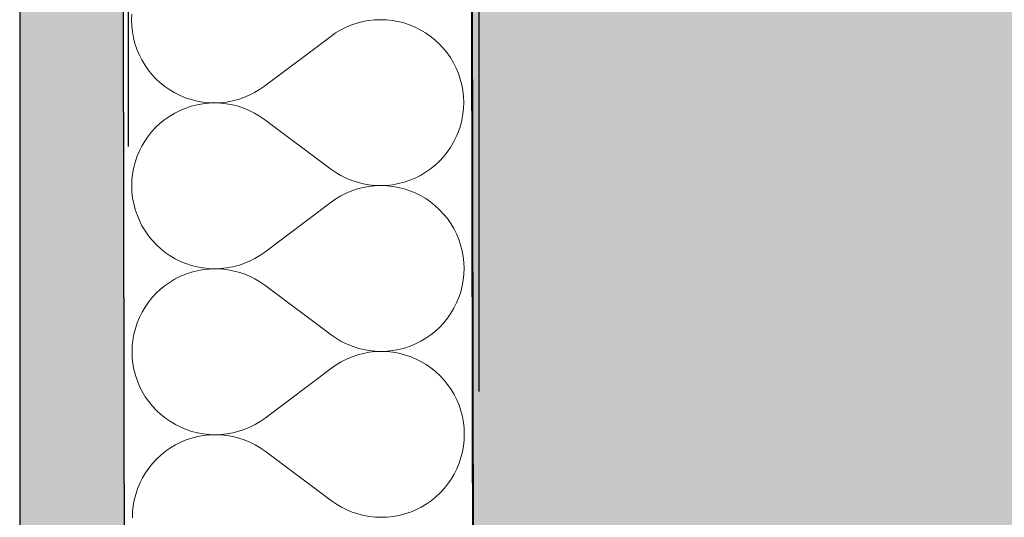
# Model space of a CAD drawing. Header units: millimetres. Extents: x -28761 to 4793, y -4271 to 20239.
# Tile 176 of 256: x -11181 to -10730, y 10609 to 10838. Entities that reach past the tile are written whole.
import ezdxf

# ---------------------------------------------------------------- set-up
doc = ezdxf.new("R2010")
doc.units = ezdxf.units.MM
doc.header["$MEASUREMENT"] = 0
doc.linetypes.add('Wipeout_Contour', pattern=[1000, 0, -1000])
for name, color, linetype in [('5._POHLED ZÁPADNÍ_1_Konstrukce - nenosné', 7, 'Continuous'), ('5._POHLED ZÁPADNÍ_1_Konstrukce - nosné', 7, 'Continuous'), ('5._POHLED ZÁPADNÍ_1_Nové_Konstrukce - nosné', 7, 'Continuous'), ('5._POHLED ZÁPADNÍ_1_Nové_Kóty - SP', 7, 'Continuous'), ('5._POHLED ZÁPADNÍ_1_Nové_Výplně – Řezové', 7, 'Continuous'), ('5._POHLED ZÁPADNÍ_1_Nové_VÝTAH VAR 1', 7, 'Continuous'), ('5._POHLED ZÁPADNÍ_1_Výplně – Řezové', 7, 'Continuous')]:
    doc.layers.add(name, color=color, linetype=linetype)

# ---------------------------------------------------------------- blocks, each defined once
blk = doc.blocks.new('*X35', base_point=(-30186.65, -6515.26))
at = {"layer": '5._POHLED ZÁPADNÍ_1_Nové_Výplně – Řezové', "color": 21, "linetype": 'Continuous', "lineweight": 20, "true_color": 0xffaaaa}
for p, q in [((-11130.03, 10840.15), (-11130.12, 10837.43)), ((-11130.12, 10837.43), (-11130.02, 10834.71)), ((-11130.02, 10834.71), (-11129.72, 10832.01)), ((-11031.68, 10834.15), (-11034.11, 10832.92)), ((-11029.17, 10835.2), (-11031.68, 10834.15)), ((-11026.59, 10836.06), (-11029.17, 10835.2)), ((-11023.96, 10836.74), (-11026.59, 10836.06)), ((-11021.28, 10837.23), (-11023.96, 10836.74)), ((-11018.58, 10837.53), (-11021.28, 10837.23)), ((-11015.86, 10837.63), (-11018.58, 10837.53)), ((-11013.14, 10837.54), (-11015.86, 10837.63)), ((-11010.44, 10837.26), (-11013.14, 10837.54)), ((-11007.76, 10836.78), (-11010.44, 10837.26)), ((-11005.12, 10836.11), (-11007.76, 10836.78)), ((-11002.54, 10835.26), (-11005.12, 10836.11)), ((-11000.02, 10834.22), (-11002.54, 10835.26)), ((-10997.59, 10833.01), (-11000.02, 10834.22)), ((-11129.72, 10832.01), (-11129.24, 10829.33)), ((-11069.12, 10807.06), (-11038.68, 10829.97)), ((-11036.45, 10831.53), (-11038.68, 10829.97)), ((-11034.11, 10832.92), (-11036.45, 10831.53)), ((-10995.24, 10831.63), (-10997.59, 10833.01)), ((-10993.01, 10830.08), (-10995.24, 10831.63)), ((-10990.88, 10828.38), (-10993.01, 10830.08)), ((-11129.24, 10829.33), (-11128.56, 10826.69)), ((-11128.56, 10826.69), (-11127.7, 10824.12)), ((-10988.89, 10826.53), (-10990.88, 10828.38)), ((-10987.03, 10824.54), (-10988.89, 10826.53)), ((-11127.7, 10824.12), (-11126.65, 10821.6)), ((-11126.65, 10821.6), (-11125.43, 10819.17)), ((-10985.32, 10822.43), (-10987.03, 10824.54)), ((-10983.76, 10820.2), (-10985.32, 10822.43)), ((-11125.43, 10819.17), (-11124.03, 10816.84)), ((-11124.03, 10816.84), (-11122.48, 10814.6)), ((-10982.37, 10817.86), (-10983.76, 10820.2)), ((-10981.15, 10815.43), (-10982.37, 10817.86)), ((-11122.48, 10814.6), (-11120.77, 10812.49)), ((-11120.77, 10812.49), (-11118.91, 10810.5)), ((-10980.1, 10812.92), (-10981.15, 10815.43)), ((-10979.24, 10810.34), (-10980.1, 10812.92)), ((-11118.91, 10810.5), (-11116.91, 10808.65)), ((-11116.91, 10808.65), (-11114.79, 10806.95)), ((-11114.79, 10806.95), (-11112.55, 10805.4)), ((-11071.35, 10805.5), (-11069.12, 10807.06)), ((-10978.56, 10807.7), (-10979.24, 10810.34)), ((-10978.07, 10805.03), (-10978.56, 10807.7)), ((-11112.55, 10805.4), (-11110.21, 10804.02)), ((-11110.21, 10804.02), (-11107.78, 10802.81)), ((-11107.78, 10802.81), (-11105.26, 10801.77)), ((-11078.62, 10801.84), (-11076.11, 10802.89)), ((-11076.11, 10802.89), (-11073.68, 10804.11)), ((-11073.68, 10804.11), (-11071.35, 10805.5)), ((-10977.78, 10802.32), (-10978.07, 10805.03)), ((-10977.67, 10799.6), (-10977.78, 10802.32)), ((-11105.26, 10801.77), (-11102.68, 10800.92)), ((-11102.67, 10797.84), (-11105.25, 10796.98)), ((-11102.68, 10800.92), (-11100.04, 10800.25)), ((-11100.04, 10798.52), (-11102.67, 10797.84)), ((-11100.04, 10800.25), (-11097.36, 10799.78)), ((-11097.36, 10799.01), (-11100.04, 10798.52)), ((-11097.36, 10799.78), (-11094.65, 10799.49)), ((-11094.65, 10799.3), (-11097.36, 10799.01)), ((-11094.65, 10799.49), (-11091.94, 10799.4)), ((-11091.94, 10799.4), (-11094.65, 10799.3)), ((-11091.94, 10799.4), (-11089.22, 10799.51)), ((-11089.22, 10799.31), (-11091.94, 10799.4)), ((-11089.22, 10799.51), (-11086.51, 10799.8)), ((-11086.51, 10799.02), (-11089.22, 10799.31)), ((-11086.51, 10799.8), (-11083.84, 10800.29)), ((-11083.83, 10798.54), (-11086.51, 10799.02)), ((-11083.84, 10800.29), (-11081.2, 10800.97)), ((-11081.2, 10797.87), (-11083.83, 10798.54)), ((-11081.2, 10800.97), (-11078.62, 10801.84)), ((-11078.61, 10797.01), (-11081.2, 10797.87)), ((-10977.77, 10796.89), (-10977.67, 10799.6)), ((-11112.53, 10793.33), (-11114.76, 10791.77)), ((-11110.19, 10794.72), (-11112.53, 10793.33)), ((-11107.76, 10795.94), (-11110.19, 10794.72)), ((-11105.25, 10796.98), (-11107.76, 10795.94)), ((-11076.1, 10795.97), (-11078.61, 10797.01)), ((-11073.67, 10794.76), (-11076.1, 10795.97)), ((-11071.33, 10793.37), (-11073.67, 10794.76)), ((-11069.09, 10791.82), (-11071.33, 10793.37)), ((-10978.53, 10791.5), (-10978.05, 10794.18)), ((-10978.05, 10794.18), (-10977.77, 10796.89)), ((-11116.88, 10790.06), (-11118.87, 10788.2)), ((-11114.76, 10791.77), (-11116.88, 10790.06)), ((-11069.09, 10791.82), (-11038.57, 10769.02)), ((-10980.05, 10786.28), (-10979.2, 10788.86)), ((-10979.2, 10788.86), (-10978.53, 10791.5)), ((-11120.72, 10786.21), (-11122.42, 10784.09)), ((-11118.87, 10788.2), (-11120.72, 10786.21)), ((-10981.09, 10783.77), (-10980.05, 10786.28)), ((-11123.97, 10781.85), (-11125.36, 10779.51)), ((-11122.42, 10784.09), (-11123.97, 10781.85)), ((-10983.69, 10778.99), (-10982.31, 10781.33)), ((-10982.31, 10781.33), (-10981.09, 10783.77)), ((-11126.57, 10777.08), (-11127.61, 10774.56)), ((-11125.36, 10779.51), (-11126.57, 10777.08)), ((-10986.94, 10774.63), (-10985.24, 10776.75)), ((-10985.24, 10776.75), (-10983.69, 10778.99)), ((-11128.46, 10771.98), (-11129.13, 10769.34)), ((-11127.61, 10774.56), (-11128.46, 10771.98)), ((-10992.9, 10769.07), (-10990.78, 10770.78)), ((-10990.78, 10770.78), (-10988.79, 10772.64)), ((-10988.79, 10772.64), (-10986.94, 10774.63)), ((-11129.61, 10766.66), (-11129.9, 10763.96)), ((-11129.13, 10769.34), (-11129.61, 10766.66)), ((-11038.57, 10769.02), (-11036.34, 10767.47)), ((-11036.34, 10767.47), (-11034, 10766.08)), ((-10999.9, 10764.9), (-10997.47, 10766.13)), ((-10997.47, 10766.13), (-10995.13, 10767.52)), ((-10995.13, 10767.52), (-10992.9, 10769.07)), ((-11129.9, 10763.96), (-11129.99, 10761.24)), ((-11034, 10766.08), (-11031.56, 10764.87)), ((-11031.56, 10764.87), (-11029.05, 10763.83)), ((-11029.05, 10763.83), (-11026.47, 10762.97)), ((-11026.47, 10762.97), (-11023.83, 10762.3)), ((-11023.83, 10762.3), (-11021.15, 10761.82)), ((-11021.15, 10761.82), (-11018.45, 10761.54)), ((-11013.01, 10761.54), (-11010.3, 10761.84)), ((-11010.3, 10761.84), (-11007.63, 10762.32)), ((-11007.63, 10762.32), (-11004.99, 10763)), ((-11004.99, 10763), (-11002.41, 10763.86)), ((-11002.41, 10763.86), (-10999.9, 10764.9)), ((-11129.99, 10761.24), (-11129.89, 10758.52)), ((-11129.89, 10758.52), (-11129.59, 10755.82)), ((-11031.55, 10757.96), (-11033.98, 10756.73)), ((-11029.04, 10759.01), (-11031.55, 10757.96)), ((-11026.46, 10759.87), (-11029.04, 10759.01)), ((-11023.83, 10760.55), (-11026.46, 10759.87)), ((-11021.15, 10761.04), (-11023.83, 10760.55)), ((-11018.45, 10761.34), (-11021.15, 10761.04)), ((-11018.45, 10761.54), (-11015.73, 10761.44)), ((-11015.73, 10761.44), (-11018.45, 10761.34)), ((-11015.73, 10761.44), (-11013.01, 10761.54)), ((-11013.01, 10761.35), (-11015.73, 10761.44)), ((-11010.3, 10761.07), (-11013.01, 10761.35)), ((-11007.62, 10760.59), (-11010.3, 10761.07)), ((-11004.99, 10759.92), (-11007.62, 10760.59)), ((-11002.4, 10759.07), (-11004.99, 10759.92)), ((-10999.89, 10758.03), (-11002.4, 10759.07)), ((-10997.45, 10756.82), (-10999.89, 10758.03)), ((-11129.59, 10755.82), (-11129.1, 10753.14)), ((-11129.1, 10753.14), (-11128.42, 10750.5)), ((-11068.98, 10730.87), (-11038.55, 10753.78)), ((-11036.32, 10755.34), (-11038.55, 10753.78)), ((-11033.98, 10756.73), (-11036.32, 10755.34)), ((-10995.11, 10755.44), (-10997.45, 10756.82)), ((-10992.87, 10753.89), (-10995.11, 10755.44)), ((-10990.75, 10752.19), (-10992.87, 10753.89)), ((-11128.42, 10750.5), (-11127.56, 10747.92)), ((-10988.75, 10750.34), (-10990.75, 10752.19)), ((-10986.9, 10748.35), (-10988.75, 10750.34)), ((-10985.18, 10746.24), (-10986.9, 10748.35)), ((-11127.56, 10747.92), (-11126.51, 10745.41)), ((-11126.51, 10745.41), (-11125.29, 10742.98)), ((-10983.63, 10744.01), (-10985.18, 10746.24)), ((-10982.24, 10741.67), (-10983.63, 10744.01)), ((-11125.29, 10742.98), (-11123.9, 10740.65)), ((-11123.9, 10740.65), (-11122.34, 10738.41)), ((-10981.01, 10739.24), (-10982.24, 10741.67)), ((-10979.97, 10736.73), (-10981.01, 10739.24)), ((-11122.34, 10738.41), (-11120.63, 10736.3)), ((-11120.63, 10736.3), (-11118.77, 10734.31)), ((-10979.1, 10734.15), (-10979.97, 10736.73)), ((-11118.77, 10734.31), (-11116.78, 10732.46)), ((-11116.78, 10732.46), (-11114.66, 10730.76)), ((-11114.66, 10730.76), (-11112.42, 10729.21)), ((-11071.21, 10729.31), (-11068.98, 10730.87)), ((-10978.43, 10731.51), (-10979.1, 10734.15)), ((-10977.94, 10728.84), (-10978.43, 10731.51)), ((-11112.42, 10729.21), (-11110.08, 10727.83)), ((-11110.08, 10727.83), (-11107.64, 10726.62)), ((-11107.64, 10726.62), (-11105.12, 10725.58)), ((-11105.12, 10725.58), (-11102.54, 10724.73)), ((-11081.07, 10724.78), (-11078.49, 10725.65)), ((-11078.49, 10725.65), (-11075.98, 10726.69)), ((-11075.98, 10726.69), (-11073.55, 10727.92)), ((-11073.55, 10727.92), (-11071.21, 10729.31)), ((-10977.64, 10726.13), (-10977.94, 10728.84)), ((-10977.54, 10723.41), (-10977.64, 10726.13)), ((-11102.54, 10721.65), (-11105.12, 10720.79)), ((-11102.54, 10724.73), (-11099.9, 10724.06)), ((-11099.9, 10722.33), (-11102.54, 10721.65)), ((-11099.9, 10724.06), (-11097.23, 10723.59)), ((-11097.22, 10722.82), (-11099.9, 10722.33)), ((-11097.23, 10723.59), (-11094.52, 10723.3)), ((-11094.52, 10723.11), (-11097.22, 10722.82)), ((-11094.52, 10723.3), (-11091.8, 10723.21)), ((-11091.8, 10723.21), (-11094.52, 10723.11)), ((-11091.8, 10723.21), (-11089.08, 10723.31)), ((-11089.08, 10723.12), (-11091.8, 10723.21)), ((-11089.08, 10723.31), (-11086.38, 10723.61)), ((-11086.38, 10722.83), (-11089.08, 10723.12)), ((-11086.38, 10723.61), (-11083.7, 10724.1)), ((-11083.7, 10722.35), (-11086.38, 10722.83)), ((-11083.7, 10724.1), (-11081.07, 10724.78)), ((-11081.06, 10721.68), (-11083.7, 10722.35)), ((-11078.48, 10720.82), (-11081.06, 10721.68)), ((-10977.63, 10720.69), (-10977.54, 10723.41)), ((-11112.4, 10717.14), (-11114.63, 10715.58)), ((-11110.06, 10718.53), (-11112.4, 10717.14)), ((-11107.63, 10719.75), (-11110.06, 10718.53)), ((-11105.12, 10720.79), (-11107.63, 10719.75)), ((-11075.97, 10719.78), (-11078.48, 10720.82)), ((-11073.53, 10718.57), (-11075.97, 10719.78)), ((-11071.19, 10717.18), (-11073.53, 10718.57)), ((-11068.95, 10715.63), (-11071.19, 10717.18)), ((-10978.4, 10715.31), (-10977.92, 10717.99)), ((-10977.92, 10717.99), (-10977.63, 10720.69)), ((-11118.73, 10712.01), (-11120.58, 10710.02)), ((-11116.75, 10713.87), (-11118.73, 10712.01)), ((-11114.63, 10715.58), (-11116.75, 10713.87)), ((-11068.95, 10715.63), (-11038.44, 10692.83)), ((-10979.92, 10710.09), (-10979.06, 10712.67)), ((-10979.06, 10712.67), (-10978.4, 10715.31)), ((-11122.29, 10707.9), (-11123.84, 10705.66)), ((-11120.58, 10710.02), (-11122.29, 10707.9)), ((-10982.17, 10705.14), (-10980.96, 10707.58)), ((-10980.96, 10707.58), (-10979.92, 10710.09)), ((-11125.22, 10703.32), (-11126.44, 10700.89)), ((-11123.84, 10705.66), (-11125.22, 10703.32)), ((-10983.56, 10702.8), (-10982.17, 10705.14)), ((-11127.47, 10698.37), (-11128.33, 10695.79)), ((-11126.44, 10700.89), (-11127.47, 10698.37)), ((-10988.66, 10696.45), (-10986.81, 10698.44)), ((-10986.81, 10698.44), (-10985.1, 10700.56)), ((-10985.1, 10700.56), (-10983.56, 10702.8)), ((-11128.33, 10695.79), (-11129, 10693.15)), ((-10992.76, 10692.88), (-10990.65, 10694.59)), ((-10990.65, 10694.59), (-10988.66, 10696.45)), ((-11129.47, 10690.47), (-11129.76, 10687.77)), ((-11129, 10693.15), (-11129.47, 10690.47)), ((-11038.44, 10692.83), (-11036.2, 10691.28)), ((-11036.2, 10691.28), (-11033.86, 10689.89)), ((-11033.86, 10689.89), (-11031.43, 10688.68)), ((-10999.76, 10688.71), (-10997.33, 10689.94)), ((-10997.33, 10689.94), (-10994.99, 10691.33)), ((-10994.99, 10691.33), (-10992.76, 10692.88)), ((-11129.76, 10687.77), (-11129.85, 10685.05)), ((-11129.85, 10685.05), (-11129.75, 10682.33)), ((-11031.43, 10688.68), (-11028.91, 10687.64)), ((-11028.91, 10687.64), (-11026.33, 10686.78)), ((-11026.33, 10686.78), (-11023.69, 10686.11)), ((-11023.69, 10686.11), (-11021.02, 10685.63)), ((-11021.01, 10684.85), (-11023.69, 10684.36)), ((-11021.02, 10685.63), (-11018.31, 10685.34)), ((-11018.31, 10685.15), (-11021.01, 10684.85)), ((-11018.31, 10685.34), (-11015.59, 10685.25)), ((-11015.59, 10685.25), (-11018.31, 10685.15)), ((-11015.59, 10685.25), (-11012.87, 10685.35)), ((-11012.87, 10685.16), (-11015.59, 10685.25)), ((-11012.87, 10685.35), (-11010.17, 10685.65)), ((-11010.17, 10684.88), (-11012.87, 10685.16)), ((-11010.17, 10685.65), (-11007.49, 10686.13)), ((-11007.49, 10684.4), (-11010.17, 10684.88)), ((-11007.49, 10686.13), (-11004.86, 10686.81)), ((-11004.86, 10686.81), (-11002.28, 10687.67)), ((-11002.28, 10687.67), (-10999.76, 10688.71)), ((-11129.75, 10682.33), (-11129.45, 10679.63)), ((-11033.84, 10680.54), (-11036.18, 10679.15)), ((-11031.41, 10681.77), (-11033.84, 10680.54)), ((-11028.9, 10682.81), (-11031.41, 10681.77)), ((-11026.32, 10683.68), (-11028.9, 10682.81)), ((-11023.69, 10684.36), (-11026.32, 10683.68)), ((-11004.85, 10683.73), (-11007.49, 10684.4)), ((-11002.27, 10682.88), (-11004.85, 10683.73)), ((-10999.75, 10681.84), (-11002.27, 10682.88)), ((-10997.32, 10680.63), (-10999.75, 10681.84)), ((-10994.97, 10679.25), (-10997.32, 10680.63)), ((-11129.45, 10679.63), (-11128.97, 10676.95)), ((-11128.97, 10676.95), (-11128.29, 10674.31)), ((-11068.85, 10654.68), (-11038.41, 10677.59)), ((-11036.18, 10679.15), (-11038.41, 10677.59)), ((-10992.74, 10677.7), (-10994.97, 10679.25)), ((-10990.61, 10676), (-10992.74, 10677.7)), ((-10988.62, 10674.15), (-10990.61, 10676)), ((-11128.29, 10674.31), (-11127.43, 10671.73)), ((-11127.43, 10671.73), (-11126.38, 10669.22)), ((-10986.76, 10672.16), (-10988.62, 10674.15)), ((-10985.05, 10670.05), (-10986.76, 10672.16)), ((-11126.38, 10669.22), (-11125.16, 10666.79)), ((-11125.16, 10666.79), (-11123.76, 10664.46)), ((-10983.49, 10667.82), (-10985.05, 10670.05)), ((-10982.1, 10665.48), (-10983.49, 10667.82)), ((-11123.76, 10664.46), (-11122.21, 10662.22)), ((-11122.21, 10662.22), (-11120.5, 10660.11)), ((-10980.88, 10663.05), (-10982.1, 10665.48)), ((-10979.83, 10660.54), (-10980.88, 10663.05)), ((-11120.5, 10660.11), (-11118.64, 10658.12)), ((-11118.64, 10658.12), (-11116.64, 10656.27)), ((-10978.97, 10657.96), (-10979.83, 10660.54)), ((-10978.29, 10655.32), (-10978.97, 10657.96)), ((-11116.64, 10656.27), (-11114.52, 10654.57)), ((-11114.52, 10654.57), (-11112.28, 10653.02)), ((-11071.08, 10653.12), (-11068.85, 10654.68)), ((-10977.8, 10652.65), (-10978.29, 10655.32)), ((-11112.28, 10653.02), (-11109.94, 10651.64)), ((-11109.94, 10651.64), (-11107.51, 10650.43)), ((-11107.51, 10650.43), (-11104.99, 10649.39)), ((-11104.99, 10649.39), (-11102.41, 10648.54)), ((-11080.93, 10648.59), (-11078.35, 10649.46)), ((-11078.35, 10649.46), (-11075.84, 10650.5)), ((-11075.84, 10650.5), (-11073.41, 10651.73)), ((-11073.41, 10651.73), (-11071.08, 10653.12)), ((-10977.51, 10649.94), (-10977.8, 10652.65)), ((-10977.4, 10647.22), (-10977.51, 10649.94)), ((-11104.98, 10644.6), (-11107.49, 10643.56)), ((-11102.4, 10645.46), (-11104.98, 10644.6)), ((-11102.41, 10648.54), (-11099.77, 10647.87)), ((-11099.77, 10646.14), (-11102.4, 10645.46)), ((-11099.77, 10647.87), (-11097.09, 10647.4)), ((-11097.09, 10646.63), (-11099.77, 10646.14)), ((-11097.09, 10647.4), (-11094.38, 10647.11)), ((-11094.38, 10646.92), (-11097.09, 10646.63)), ((-11094.38, 10647.11), (-11091.67, 10647.02)), ((-11091.67, 10647.02), (-11094.38, 10646.92)), ((-11091.67, 10647.02), (-11088.95, 10647.12)), ((-11088.95, 10646.93), (-11091.67, 10647.02)), ((-11088.95, 10647.12), (-11086.24, 10647.42)), ((-11086.24, 10646.64), (-11088.95, 10646.93)), ((-11086.24, 10647.42), (-11083.57, 10647.91)), ((-11083.56, 10646.16), (-11086.24, 10646.64)), ((-11083.57, 10647.91), (-11080.93, 10648.59)), ((-11080.93, 10645.49), (-11083.56, 10646.16)), ((-11078.34, 10644.63), (-11080.93, 10645.49)), ((-11075.83, 10643.59), (-11078.34, 10644.63)), ((-10977.78, 10641.8), (-10977.5, 10644.5)), ((-10977.5, 10644.5), (-10977.4, 10647.22)), ((-11112.26, 10640.95), (-11114.49, 10639.39)), ((-11109.92, 10642.34), (-11112.26, 10640.95)), ((-11107.49, 10643.56), (-11109.92, 10642.34)), ((-11073.4, 10642.38), (-11075.83, 10643.59)), ((-11071.06, 10640.99), (-11073.4, 10642.38)), ((-11068.82, 10639.44), (-11071.06, 10640.99)), ((-10978.26, 10639.12), (-10977.78, 10641.8)), ((-11118.6, 10635.82), (-11120.45, 10633.83)), ((-11116.61, 10637.68), (-11118.6, 10635.82)), ((-11114.49, 10639.39), (-11116.61, 10637.68)), ((-11068.82, 10639.44), (-11038.3, 10616.64)), ((-10979.78, 10633.9), (-10978.93, 10636.48)), ((-10978.93, 10636.48), (-10978.26, 10639.12)), ((-11122.15, 10631.71), (-11123.7, 10629.47)), ((-11120.45, 10633.83), (-11122.15, 10631.71)), ((-10982.04, 10628.95), (-10980.82, 10631.39)), ((-10980.82, 10631.39), (-10979.78, 10633.9)), ((-11125.09, 10627.13), (-11126.3, 10624.7)), ((-11123.7, 10629.47), (-11125.09, 10627.13)), ((-10984.97, 10624.37), (-10983.42, 10626.61)), ((-10983.42, 10626.61), (-10982.04, 10628.95)), ((-11127.34, 10622.18), (-11128.19, 10619.6)), ((-11126.3, 10624.7), (-11127.34, 10622.18)), ((-10988.52, 10620.26), (-10986.67, 10622.25)), ((-10986.67, 10622.25), (-10984.97, 10624.37)), ((-11128.19, 10619.6), (-11128.86, 10616.96)), ((-10992.63, 10616.69), (-10990.51, 10618.4)), ((-10990.51, 10618.4), (-10988.52, 10620.26)), ((-11129.34, 10614.28), (-11129.63, 10611.58)), ((-11128.86, 10616.96), (-11129.34, 10614.28)), ((-11038.3, 10616.64), (-11036.07, 10615.09)), ((-11036.07, 10615.09), (-11033.73, 10613.7)), ((-11033.73, 10613.7), (-11031.29, 10612.49)), ((-11002.14, 10611.48), (-10999.63, 10612.52)), ((-10999.63, 10612.52), (-10997.2, 10613.74)), ((-10997.2, 10613.74), (-10994.86, 10615.14)), ((-10994.86, 10615.14), (-10992.63, 10616.69)), ((-11129.63, 10611.58), (-11129.72, 10608.86)), ((-11031.29, 10612.49), (-11028.78, 10611.45)), ((-11028.78, 10611.45), (-11026.2, 10610.59)), ((-11026.2, 10610.59), (-11023.56, 10609.92)), ((-11023.56, 10609.92), (-11020.88, 10609.44)), ((-11020.88, 10609.44), (-11018.18, 10609.15)), ((-11018.18, 10609.15), (-11015.46, 10609.06)), ((-11015.46, 10609.06), (-11012.74, 10609.16)), ((-11012.74, 10609.16), (-11010.03, 10609.45)), ((-11010.03, 10609.45), (-11007.36, 10609.94)), ((-11007.36, 10609.94), (-11004.72, 10610.62)), ((-11004.72, 10610.62), (-11002.14, 10611.48))]:
    blk.add_line(p, q, dxfattribs=at)

msp = doc.modelspace()

# ---------------------------------------------------------------- hatches: boundary and pattern name
at = {"layer": '5._POHLED ZÁPADNÍ_1_Nové_Výplně – Řezové', "linetype": 'Continuous', "lineweight": 0, "true_color": 0x3f2a2a}
msp.add_hatch(color=19, dxfattribs=at).paths.add_polyline_path([(-11131.41, 9414.66), (-11131.41, 11544.66), (-11181.41, 11494.66), (-11181.41, 9464.66)])
at = {"layer": '5._POHLED ZÁPADNÍ_1_Výplně – Řezové', "linetype": 'Continuous', "lineweight": 13}
msp.add_hatch(color=254, dxfattribs=at).paths.add_polyline_path([(-10975.39, 11649.47), (-10972.8, 10236.14), (-10522.8, 10236.97), (-10525.39, 11650.3)])

# ---------------------------------------------------------------- linework, layer by layer
at = {"layer": '5._POHLED ZÁPADNÍ_1_Konstrukce - nosné', "color": 7, "linetype": 'Continuous', "lineweight": 50, "flags": 128}
msp.add_lwpolyline([(-10975.39, 11649.47), (-10972.8, 10236.14)], dxfattribs=at)
at = {"layer": '5._POHLED ZÁPADNÍ_1_Nové_VÝTAH VAR 1', "color": 1, "linetype": 'Continuous', "lineweight": 25}
for p, q in [((-11131.41, 9414.66), (-11131.41, 11544.66)), ((-11181.41, 11494.66), (-11181.41, 9464.66))]:
    msp.add_line(p, q, dxfattribs=at)

# ---------------------------------------------------------------- next in the draw order: wipeouts: each hides what was drawn before it
at = {"color": 254, "linetype": 'Wipeout_Contour', "lineweight": 0, "ltscale": 61244.139872}
msp.add_wipeout([(-10976.06, 12036.28), (-11136.06, 12036), (-11130.75, 9041.74), (-10970.75, 9042.03)], dxfattribs=at).dxf.layer = '5._POHLED ZÁPADNÍ_1_Nové_Výplně – Řezové'

# ---------------------------------------------------------------- next in the draw order: linework, layer by layer
at = {"layer": '5._POHLED ZÁPADNÍ_1_Nové_Konstrukce - nosné', "color": 1, "linetype": 'Continuous', "lineweight": 25, "flags": 128}
for points in [[(-11136.06, 12036), (-11130.75, 9041.74)], [(-10970.75, 9042.03), (-10976.06, 12036.28)]]:
    msp.add_lwpolyline(points, dxfattribs=at)
at = {"layer": '5._POHLED ZÁPADNÍ_1_Nové_Kóty - SP', "color": 1, "linetype": 'Continuous', "lineweight": 25}
for p, q in [((-11131.41, 10779.42), (-11131.41, 11266.92)), ((-10970.58, 10666.92), (-10970.58, 11154.42))]:
    msp.add_line(p, q, dxfattribs=at)

# ---------------------------------------------------------------- next in the draw order: block references
at = {"layer": '5._POHLED ZÁPADNÍ_1_Konstrukce - nenosné', "color": 9, "linetype": 'Continuous', "lineweight": 13}
msp.add_blockref('*X35', (-30186.65, -6515.26), dxfattribs=at)

doc.saveas('drawing.dxf')
